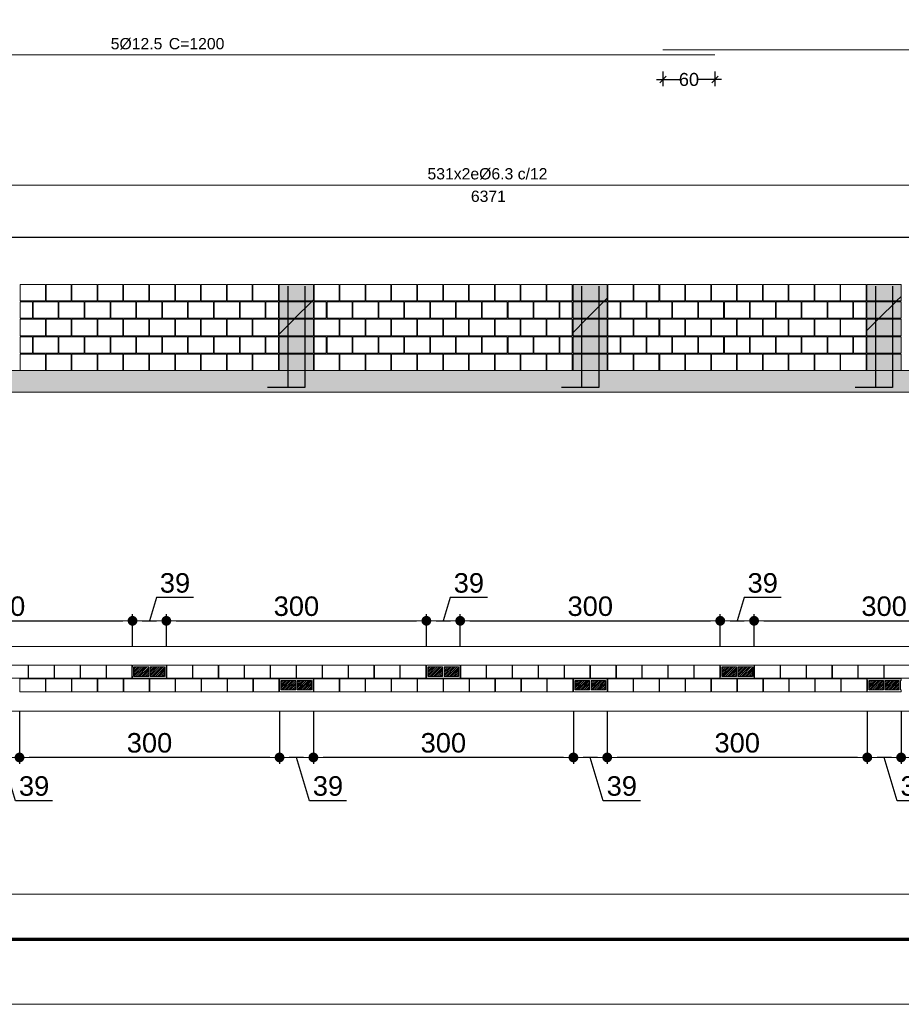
# Model space of a CAD drawing. Header units: millimetres. Extents: x 83 to 471, y -739 to 93.
# Tile 30 of 185: x 138 to 151, y -641 to -626. Entities that reach past the tile are written whole.
import ezdxf
from ezdxf.enums import TextEntityAlignment as Align

# ---------------------------------------------------------------- set-up
doc = ezdxf.new("R2010")
doc.units = ezdxf.units.MM
for name, color, linetype, lineweight in [('.', 7, 'Continuous', 5), ('__MAGNUS.Cota', 30, 'Continuous', 9), ('__MAGNUS.Margem', 7, 'Continuous', 70), ('__MAGNUS.Selo', 7, 'Continuous', 30), ('ALVEOLOS', 7, 'Continuous', 9), ('ARM_LONGITUDINAL_Ø12_5', 7, 'Continuous', 9), ('COTAS', 250, 'Continuous', 5), ('ELE_ARM_TRANS_TXT_EST', 7, 'Continuous', 9), ('ELE_COT_COT_ARM', 7, 'Continuous', 9), ('ELE_COT_COT_EST', 7, 'Continuous', 9), ('ELE_COT_TEXTOS_ESTRIBOS', 7, 'Continuous', 9), ('MEIA_PECA', 7, 'Continuous', 0), ('PECA_COMPLETA', 7, 'Continuous', 0), ('PECA_DE_PREENCHIMENTO', 7, 'Continuous', 0), ('POR_ARM_LONG_ARM_TEXTOS', 7, 'Continuous', 9), ('POR_ARM_LONG_TXT_COMP', 7, 'Continuous', 9), ('PREEN_ALVEOLOS', 7, 'Continuous', 9), ('ROTULOS_VERTICAIS', 7, 'Continuous', 9), ('VIG_FACES', 186, 'Continuous', 9)]:
    doc.layers.add(name, color=color, linetype=linetype, lineweight=lineweight)
doc.styles.add('Arial', font='arial.ttf')
doc.styles.add('Arial Narrow', font='ARIALN.TTF')
doc.dimstyles.new('Copy of UM_75.000000', dxfattribs={"dimtxt": 0.3, "dimasz": 0.15, "dimexe": 0.1, "dimexo": 0.3, "dimgap": 0.07, "dimtad": 1, "dimdec": 0, "dimlfac": 75, "dimzin": 0, "dimdsep": 46, "dimtxsty": 'Arial', "dimblk": 'DOT', "dimcen": 0.09, "dimdle": 0.1, "dimclrd": 30, "dimclre": 30, "dimclrt": 7, "dimadec": 1, "dimazin": 2, "dimtfac": 1, "dimtdec": 0, "dimtofl": 0, "dimtmove": 0, "dimatfit": 3, "dimldrblk": 'DOT', "dimfxl": 1, "dimtolj": 1, "dimarcsym": 0})
doc.dimstyles.new('cype_oblique', dxfattribs={"dimtxt": 0.2, "dimasz": 0.1, "dimexe": 0.1, "dimexo": 0.1, "dimgap": 0, "dimtad": 0, "dimdec": 0, "dimlfac": 30, "dimzin": 0, "dimdsep": 46, "dimtxsty": 'Arial', "dimblk1": 'OBLIQUE', "dimblk2": 'OBLIQUE', "dimsah": 1, "dimcen": 0.09, "dimdle": 0.1, "dimadec": 0, "dimazin": 0, "dimtfac": 1, "dimtdec": 0, "dimtofl": 0, "dimtmove": 2, "dimatfit": 3, "dimfxl": 1, "dimtolj": 1, "dimtzin": 0, "dimarcsym": 0})

# ---------------------------------------------------------------- blocks, each defined once
blk = doc.blocks.new('*U1866')
at = {"layer": '__MAGNUS.Margem', "linetype": 'Continuous'}
blk.add_line((-980.92, -2.28), (173.08, -2.28), dxfattribs=at)
at = {"layer": '__MAGNUS.Margem', "lineweight": 9}
blk.add_line((-1005.92, -12.28), (183.08, -12.28), dxfattribs=at)
at = {"layer": '__MAGNUS.Selo', "style": 'Arial Narrow', "width": 1}
for tag, height, p in [('PROPRIETÁRIO', 3.4, (17.21, 48.91)), ('EDIFICAÇÃORESIDENCIAL', 3.4, (17.21, 40.61)), ('ESTRUTURAL', 3.4, (17.8, 20.69)), ('ANTEPROJETO', 2.43, (111.69, 13.5)), ('ARQ01/01', 5.5, (139.44, 9.5)), ('INDICADA', 2.43, (111.53, 8))]:
    blk.add_attdef(tag, text='', height=height, dxfattribs=at).set_placement(p, align=Align.MIDDLE_LEFT)
at = {"layer": '__MAGNUS.Selo', "lineweight": 30, "flags": 104}
for tag, p in [('ENDEREÇODAOBRA', (17.21, 33.54)), ('ENDEREÇODAOBRA', (17.21, 27.87)), ('TÍTULO', (17.21, 10.8))]:
    blk.add_attdef(tag, text='', height=3.4, dxfattribs=at).set_placement(p, align=Align.MIDDLE_LEFT)
blk = doc.blocks.new('_OBLIQUE')
at = {"color": 0, "linetype": 'ByBlock', "lineweight": -2}
blk.add_line((-0.5, -0.5), (0.5, 0.5), dxfattribs=at)
blk = doc.blocks.new('*D5225')
at = {"layer": 'Defpoints', "color": 0}
for p in [(45.15, -2.125), (45.95, -2.125), (45.95, -2.351)]:
    blk.add_point(p, dxfattribs=at)
at = {"layer": 'ELE_COT_COT_ARM', "color": 0, "lineweight": -2}
for p, q in [((45.15, -2.225), (45.15, -2.451)), ((45.95, -2.225), (45.95, -2.451)), ((45.05, -2.351), (45.407, -2.351)), ((46.05, -2.351), (45.693, -2.351))]:
    blk.add_line(p, q, dxfattribs=at)
at = {"layer": 'ELE_COT_COT_ARM', "color": 0, "linetype": 'ByBlock', "lineweight": -2, "xscale": 0.1, "yscale": 0.1, "zscale": 0.1, "rotation": 180}
blk.add_blockref('_OBLIQUE', (45.15, -2.351), dxfattribs=at)
at = {"layer": 'ELE_COT_COT_ARM', "color": 0, "linetype": 'ByBlock', "lineweight": -2, "xscale": 0.1, "yscale": 0.1, "zscale": 0.1}
blk.add_blockref('_OBLIQUE', (45.95, -2.351), dxfattribs=at)
at = {"layer": 'ELE_COT_COT_ARM', "color": 0, "insert": (45.55, -2.351), "char_height": 0.2, "attachment_point": 5, "style": 'Arial'}
blk.add_mtext('\\A1;60', dxfattribs=at)
blk = doc.blocks.new('blocoss50')
at = {"layer": 'MEIA_PECA'}
for points in [[(-0.467, -0.268), (-0.467, -0.521), (-0.274, -0.521), (-0.274, -0.268), (-0.467, -0.268)], [(-0.467, -0.804), (-0.467, -1.057), (-0.274, -1.057), (-0.274, -0.804), (-0.467, -0.804)]]:
    blk.add_lwpolyline(points, close=True, dxfattribs=at)
at = {"layer": 'PECA_COMPLETA'}
for points in [[(-4.243, 0), (-4.243, -0.253), (-3.857, -0.253), (-3.857, 0), (-4.243, 0)], [(-3.846, 0), (-3.846, -0.253), (-3.459, -0.253), (-3.459, 0), (-3.846, 0)], [(-3.448, 0), (-3.448, -0.253), (-3.062, -0.253), (-3.062, 0), (-3.448, 0)], [(-3.051, 0), (-3.051, -0.253), (-2.664, -0.253), (-2.664, 0), (-3.051, 0)], [(-2.653, 0), (-2.653, -0.253), (-2.266, -0.253), (-2.266, 0), (-2.653, 0)], [(-2.256, 0), (-2.256, -0.253), (-1.869, -0.253), (-1.869, 0), (-2.256, 0)], [(-1.858, 0), (-1.858, -0.253), (-1.471, -0.253), (-1.471, 0), (-1.858, 0)], [(-1.461, 0), (-1.461, -0.253), (-1.074, -0.253), (-1.074, 0), (-1.461, 0)], [(-1.063, 0), (-1.063, -0.253), (-0.676, -0.253), (-0.676, 0), (-1.063, 0)], [(-0.666, 0), (-0.666, -0.253), (-0.274, -0.253), (-0.274, 0), (-0.666, 0)], [(-4.243, -0.268), (-4.243, -0.521), (-4.055, -0.521), (-4.055, -0.268)], [(-4.044, -0.268), (-4.044, -0.521), (-3.658, -0.521), (-3.658, -0.268), (-4.044, -0.268)], [(-3.647, -0.268), (-3.647, -0.521), (-3.26, -0.521), (-3.26, -0.268), (-3.647, -0.268)], [(-3.249, -0.268), (-3.249, -0.521), (-2.863, -0.521), (-2.863, -0.268), (-3.249, -0.268)], [(-2.852, -0.268), (-2.852, -0.521), (-2.465, -0.521), (-2.465, -0.268), (-2.852, -0.268)], [(-2.454, -0.268), (-2.454, -0.521), (-2.068, -0.521), (-2.068, -0.268), (-2.454, -0.268)], [(-2.057, -0.268), (-2.057, -0.521), (-1.67, -0.521), (-1.67, -0.268), (-2.057, -0.268)], [(-1.659, -0.268), (-1.659, -0.521), (-1.273, -0.521), (-1.273, -0.268), (-1.659, -0.268)], [(-1.262, -0.268), (-1.262, -0.521), (-0.875, -0.521), (-0.875, -0.268), (-1.262, -0.268)], [(-0.864, -0.268), (-0.864, -0.521), (-0.478, -0.521), (-0.478, -0.268), (-0.864, -0.268)], [(-4.243, -0.536), (-4.243, -0.789), (-3.857, -0.789), (-3.857, -0.536), (-4.243, -0.536)], [(-3.846, -0.536), (-3.846, -0.789), (-3.459, -0.789), (-3.459, -0.536), (-3.846, -0.536)], [(-3.448, -0.536), (-3.448, -0.789), (-3.062, -0.789), (-3.062, -0.536), (-3.448, -0.536)], [(-3.051, -0.536), (-3.051, -0.789), (-2.664, -0.789), (-2.664, -0.536), (-3.051, -0.536)], [(-2.653, -0.536), (-2.653, -0.789), (-2.266, -0.789), (-2.266, -0.536), (-2.653, -0.536)], [(-2.256, -0.536), (-2.256, -0.789), (-1.869, -0.789), (-1.869, -0.536), (-2.256, -0.536)], [(-1.858, -0.536), (-1.858, -0.789), (-1.471, -0.789), (-1.471, -0.536), (-1.858, -0.536)], [(-1.461, -0.536), (-1.461, -0.789), (-1.074, -0.789), (-1.074, -0.536), (-1.461, -0.536)], [(-1.063, -0.536), (-1.063, -0.789), (-0.676, -0.789), (-0.676, -0.536), (-1.063, -0.536)], [(-0.666, -0.536), (-0.666, -0.789), (-0.274, -0.789), (-0.274, -0.536), (-0.666, -0.536)], [(-4.243, -0.804), (-4.243, -1.057), (-4.055, -1.057), (-4.055, -0.804)], [(-4.044, -0.804), (-4.044, -1.057), (-3.658, -1.057), (-3.658, -0.804), (-4.044, -0.804)], [(-3.647, -0.804), (-3.647, -1.057), (-3.26, -1.057), (-3.26, -0.804), (-3.647, -0.804)], [(-3.249, -0.804), (-3.249, -1.057), (-2.863, -1.057), (-2.863, -0.804), (-3.249, -0.804)], [(-2.852, -0.804), (-2.852, -1.057), (-2.465, -1.057), (-2.465, -0.804), (-2.852, -0.804)], [(-2.454, -0.804), (-2.454, -1.057), (-2.068, -1.057), (-2.068, -0.804), (-2.454, -0.804)], [(-2.057, -0.804), (-2.057, -1.057), (-1.67, -1.057), (-1.67, -0.804), (-2.057, -0.804)], [(-1.659, -0.804), (-1.659, -1.057), (-1.273, -1.057), (-1.273, -0.804), (-1.659, -0.804)], [(-1.262, -0.804), (-1.262, -1.057), (-0.875, -1.057), (-0.875, -0.804), (-1.262, -0.804)], [(-0.864, -0.804), (-0.864, -1.057), (-0.478, -1.057), (-0.478, -0.804), (-0.864, -0.804)], [(-4.243, -1.072), (-4.243, -1.325), (-3.857, -1.325), (-3.857, -1.072), (-4.243, -1.072)], [(-3.846, -1.072), (-3.846, -1.325), (-3.459, -1.325), (-3.459, -1.072), (-3.846, -1.072)], [(-3.448, -1.072), (-3.448, -1.325), (-3.062, -1.325), (-3.062, -1.072), (-3.448, -1.072)], [(-3.051, -1.072), (-3.051, -1.325), (-2.664, -1.325), (-2.664, -1.072), (-3.051, -1.072)], [(-2.653, -1.072), (-2.653, -1.325), (-2.266, -1.325), (-2.266, -1.072), (-2.653, -1.072)], [(-2.256, -1.072), (-2.256, -1.325), (-1.869, -1.325), (-1.869, -1.072), (-2.256, -1.072)], [(-1.858, -1.072), (-1.858, -1.325), (-1.471, -1.325), (-1.471, -1.072), (-1.858, -1.072)], [(-1.461, -1.072), (-1.461, -1.325), (-1.074, -1.325), (-1.074, -1.072), (-1.461, -1.072)], [(-1.063, -1.072), (-1.063, -1.325), (-0.676, -1.325), (-0.676, -1.072), (-1.063, -1.072)], [(-0.666, -1.072), (-0.666, -1.325), (-0.274, -1.325), (-0.274, -1.072), (-0.666, -1.072)]]:
    blk.add_lwpolyline(points, close=True, dxfattribs=at)
blk = doc.blocks.new('prumada')
at = {"layer": '.'}
h = blk.add_hatch(dxfattribs=at)
h.set_pattern_fill('ANSI31', color=256)
h.paths.add_polyline_path([(-0.525, 0.789), (-0.525, 0.536), (0, 0.536), (0, 0.789), (-0.525, 0.789), (-0.525, 0.789)])
h.paths.add_polyline_path([(-0.525, 1.057), (-0.525, 0.804), (0, 0.804), (0, 1.057), (-0.525, 1.057), (-0.525, 1.057)])
h.paths.add_polyline_path([(-0.525, 0.521), (-0.525, 0.268), (0, 0.268), (0, 0.521), (-0.525, 0.521), (-0.525, 0.521)])
h.paths.add_polyline_path([(-0.525, 0.253), (-0.525, 0), (0, 0), (0, 0.253), (-0.525, 0.253), (-0.525, 0.253)])
h.paths.add_polyline_path([(-0.525, 1.325), (-0.525, 1.072), (0, 1.072), (0, 1.325), (-0.525, 1.325), (-0.525, 1.325)])
h = blk.add_hatch(color=254, dxfattribs=at)
h.dxf.hatch_style = 1
h.paths.add_polyline_path([(-0.525, 0.789), (-0.525, 0.536), (0, 0.536), (0, 0.789), (-0.525, 0.789), (-0.525, 0.789)])
h.paths.add_polyline_path([(-0.525, 1.057), (-0.525, 0.804), (0, 0.804), (0, 1.057), (-0.525, 1.057), (-0.525, 1.057)])
h.paths.add_polyline_path([(-0.525, 0.521), (-0.525, 0.268), (0, 0.268), (0, 0.521), (-0.525, 0.521), (-0.525, 0.521)])
h.paths.add_polyline_path([(-0.525, 0.253), (-0.525, 0), (0, 0), (0, 0.253), (-0.525, 0.253), (-0.525, 0.253)])
h.paths.add_polyline_path([(-0.525, 1.325), (-0.525, 1.072), (0, 1.072), (0, 1.325), (-0.525, 1.325), (-0.525, 1.325)])
for points in [[(-0.394, 1.3), (-0.394, -0.26), (-0.705, -0.26)], [(-0.131, 1.3), (-0.131, -0.26), (-0.442, -0.26)]]:
    blk.add_lwpolyline(points)
at = {"layer": 'PECA_COMPLETA'}
for points in [[(-0.525, 1.325), (-0.525, 1.072), (0, 1.072), (0, 1.325), (-0.525, 1.325)], [(-0.525, 1.057), (-0.525, 0.804), (0, 0.804), (0, 1.057), (-0.525, 1.057)], [(-0.525, 0.789), (-0.525, 0.536), (0, 0.536), (0, 0.789), (-0.525, 0.789)], [(-0.525, 0.521), (-0.525, 0.268), (0, 0.268), (0, 0.521), (-0.525, 0.521)], [(-0.525, 0.253), (-0.525, 0), (0, 0), (0, 0.253), (-0.525, 0.253)]]:
    blk.add_lwpolyline(points, close=True, dxfattribs=at)
blk = doc.blocks.new('bloco 8 furos')
at = {"layer": 'PECA_COMPLETA'}
blk.add_lwpolyline([(0, 0.1), (0.392, 0.1), (0.392, -0.1), (0, -0.1)], close=True, dxfattribs=at)
blk = doc.blocks.new('*U4598')
blk.add_blockref('bloco 8 furos', (-0.196, 0))
blk = doc.blocks.new('*U4597')
at = {"color": 0, "linetype": 'ByBlock', "lineweight": -2, "transparency": 16777216}
for p in [(-3.589, 0), (-3.19, 0), (-2.792, 0), (-2.393, 0), (-1.994, 0), (-1.595, 0), (-1.196, 0), (-0.798, 0), (-0.399, 0), (0, 0)]:
    blk.add_blockref('*U4598', p, dxfattribs=at)
blk = doc.blocks.new('ghghghhfghfgh')
at = {"layer": 'ROTULOS_VERTICAIS'}
h = blk.add_hatch(color=256, dxfattribs=at)
edge = h.paths.add_edge_path(flags=0)
edge.add_arc((-0.438, -0.1), 0.0133, 0, 360)
h = blk.add_hatch(color=256, dxfattribs=at)
edge = h.paths.add_edge_path(flags=0)
edge.add_arc((-0.326, -0.1), 0.0133, 0, 360)
h = blk.add_hatch(color=256, dxfattribs=at)
edge = h.paths.add_edge_path(flags=0)
edge.add_arc((-0.194, -0.1), 0.0133, 0, 360)
h = blk.add_hatch(color=256, dxfattribs=at)
edge = h.paths.add_edge_path(flags=0)
edge.add_arc((-0.082, -0.1), 0.0133, 0, 360)
at = {"layer": 'ALVEOLOS'}
for p, q in [((-0.52, 0), (0, 0)), ((0, -0.2), (-0.52, -0.2))]:
    blk.add_line(p, q, dxfattribs=at)
for points in [[(-0.52, 0), (-0.52, -0.027), (-0.513, -0.027), (-0.513, -0.173)], [(0, 0), (0, -0.027), (-0.007, -0.027), (-0.007, -0.173)], [(-0.52, -0.2), (-0.52, -0.173), (-0.513, -0.173)], [(0, -0.2), (0, -0.173), (-0.007, -0.173)]]:
    blk.add_lwpolyline(points, dxfattribs=at)
for points in [[(-0.493, -0.173), (-0.271, -0.173), (-0.271, -0.027), (-0.493, -0.027)], [(-0.249, -0.173), (-0.027, -0.173), (-0.027, -0.027), (-0.249, -0.027)]]:
    blk.add_lwpolyline(points, close=True, dxfattribs=at)
at = {"layer": 'PREEN_ALVEOLOS'}
for p, q in [((-0.493, -0.142), (-0.378, -0.027)), ((-0.493, -0.086), (-0.434, -0.027)), ((-0.493, -0.029), (-0.491, -0.027)), ((-0.493, -0.057), (-0.463, -0.027)), ((-0.493, -0.114), (-0.406, -0.027)), ((-0.493, -0.171), (-0.349, -0.027)), ((-0.468, -0.173), (-0.321, -0.027)), ((-0.44, -0.173), (-0.293, -0.027)), ((-0.411, -0.173), (-0.271, -0.033)), ((-0.383, -0.173), (-0.271, -0.061)), ((-0.355, -0.173), (-0.271, -0.089)), ((-0.326, -0.173), (-0.271, -0.118)), ((-0.298, -0.173), (-0.271, -0.146)), ((-0.249, -0.142), (-0.134, -0.027)), ((-0.249, -0.086), (-0.19, -0.027)), ((-0.249, -0.029), (-0.247, -0.027)), ((-0.249, -0.057), (-0.219, -0.027)), ((-0.249, -0.114), (-0.162, -0.027)), ((-0.249, -0.171), (-0.105, -0.027)), ((-0.224, -0.173), (-0.077, -0.027)), ((-0.196, -0.173), (-0.049, -0.027)), ((-0.167, -0.173), (-0.027, -0.033)), ((-0.139, -0.173), (-0.027, -0.061)), ((-0.111, -0.173), (-0.027, -0.089)), ((-0.082, -0.173), (-0.027, -0.118)), ((-0.054, -0.173), (-0.027, -0.146))]:
    blk.add_line(p, q, dxfattribs=at)
at = {"layer": 'ROTULOS_VERTICAIS'}
for centre in [(-0.438, -0.1), (-0.326, -0.1), (-0.194, -0.1), (-0.082, -0.1)]:
    blk.add_circle(centre, 0.0133, dxfattribs=at)
blk = doc.blocks.new('*U4600')
blk.add_blockref('bloco 8 furos', (-0.196, 0))
blk = doc.blocks.new('*U4599')
at = {"color": 0, "linetype": 'ByBlock', "lineweight": -2, "transparency": 16777216}
for p in [(-3.589, 0), (-3.19, 0), (-2.792, 0), (-2.393, 0), (-1.994, 0), (-1.595, 0), (-1.196, 0), (-0.798, 0), (-0.399, 0), (0, 0)]:
    blk.add_blockref('*U4600', p, dxfattribs=at)
blk = doc.blocks.new('*U4602')
blk.add_blockref('bloco 8 furos', (-0.196, 0))
blk = doc.blocks.new('*U4601')
at = {"color": 0, "linetype": 'ByBlock', "lineweight": -2, "transparency": 16777216}
for p in [(-3.589, 0), (-3.19, 0), (-2.792, 0), (-2.393, 0), (-1.994, 0), (-1.595, 0), (-1.196, 0), (-0.798, 0), (-0.399, 0), (0, 0)]:
    blk.add_blockref('*U4602', p, dxfattribs=at)
blk = doc.blocks.new('*U4604')
blk.add_blockref('bloco 8 furos', (-0.196, 0))
blk = doc.blocks.new('*U4603')
at = {"color": 0, "linetype": 'ByBlock', "lineweight": -2, "transparency": 16777216}
for p in [(-3.589, 0), (-3.19, 0), (-2.792, 0), (-2.393, 0), (-1.994, 0), (-1.595, 0), (-1.196, 0), (-0.798, 0), (-0.399, 0), (0, 0)]:
    blk.add_blockref('*U4604', p, dxfattribs=at)
blk = doc.blocks.new('_DOT')
at = {"layer": '__MAGNUS.Cota', "linetype": 'ByBlock'}
blk.add_line((-0.5, 0), (-1, 0), dxfattribs=at)
at = {"layer": '__MAGNUS.Cota', "linetype": 'ByBlock', "const_width": 0.5}
blk.add_lwpolyline([(-0.25, 0, 1), (0.25, 0, 1)], format="xyb", close=True, dxfattribs=at)
blk = doc.blocks.new('*D4658')
at = {"layer": 'COTAS', "color": 30, "lineweight": -2}
for p, q in [((151.204, -636.458), (151.204, -637.268)), ((155.201, -636.458), (155.201, -637.268)), ((155.051, -637.168), (151.354, -637.168))]:
    blk.add_line(p, q, dxfattribs=at)
at = {"layer": 'Defpoints', "color": 0}
for p in [(151.204, -636.158), (155.201, -636.158), (151.204, -637.168)]:
    blk.add_point(p, dxfattribs=at)
at = {"layer": 'COTAS', "color": 30, "linetype": 'ByBlock', "lineweight": -2, "xscale": 0.15, "yscale": 0.15, "zscale": 0.15, "rotation": 180}
blk.add_blockref('_DOT', (151.204, -637.168), dxfattribs=at)
at = {"layer": 'COTAS', "color": 30, "linetype": 'ByBlock', "lineweight": -2, "xscale": 0.15, "yscale": 0.15, "zscale": 0.15}
blk.add_blockref('_DOT', (155.201, -637.168), dxfattribs=at)
at = {"layer": 'COTAS', "color": 7, "insert": (153.202, -636.945), "char_height": 0.3, "attachment_point": 5, "style": 'Arial'}
blk.add_mtext('\\A1;300', dxfattribs=at)
blk = doc.blocks.new('*D4659')
at = {"layer": 'COTAS', "color": 30, "lineweight": -2}
for p, q in [((150.684, -636.458), (150.684, -637.268)), ((151.204, -636.458), (151.204, -637.268)), ((151.054, -637.168), (150.834, -637.168)), ((151.143, -637.833), (150.944, -637.168)), ((151.713, -637.833), (151.143, -637.833))]:
    blk.add_line(p, q, dxfattribs=at)
at = {"layer": 'Defpoints', "color": 0}
for p in [(150.684, -636.158), (151.204, -636.158), (150.684, -637.168)]:
    blk.add_point(p, dxfattribs=at)
at = {"layer": 'COTAS', "color": 30, "linetype": 'ByBlock', "lineweight": -2, "xscale": 0.15, "yscale": 0.15, "zscale": 0.15, "rotation": 180}
blk.add_blockref('_DOT', (150.684, -637.168), dxfattribs=at)
at = {"layer": 'COTAS', "color": 30, "linetype": 'ByBlock', "lineweight": -2, "xscale": 0.15, "yscale": 0.15, "zscale": 0.15}
blk.add_blockref('_DOT', (151.204, -637.168), dxfattribs=at)
at = {"layer": 'COTAS', "color": 7, "insert": (151.428, -637.609), "char_height": 0.3, "attachment_point": 5, "style": 'Arial'}
blk.add_mtext('\\A1;39', dxfattribs=at)
blk = doc.blocks.new('*D4660')
at = {"layer": 'COTAS', "color": 30, "lineweight": -2}
for p, q in [((146.687, -636.458), (146.687, -637.268)), ((150.684, -636.458), (150.684, -637.268)), ((150.534, -637.168), (146.837, -637.168))]:
    blk.add_line(p, q, dxfattribs=at)
at = {"layer": 'Defpoints', "color": 0}
for p in [(146.687, -636.158), (150.684, -636.158), (146.687, -637.168)]:
    blk.add_point(p, dxfattribs=at)
at = {"layer": 'COTAS', "color": 30, "linetype": 'ByBlock', "lineweight": -2, "xscale": 0.15, "yscale": 0.15, "zscale": 0.15, "rotation": 180}
blk.add_blockref('_DOT', (146.687, -637.168), dxfattribs=at)
at = {"layer": 'COTAS', "color": 30, "linetype": 'ByBlock', "lineweight": -2, "xscale": 0.15, "yscale": 0.15, "zscale": 0.15}
blk.add_blockref('_DOT', (150.684, -637.168), dxfattribs=at)
at = {"layer": 'COTAS', "color": 7, "insert": (148.685, -636.945), "char_height": 0.3, "attachment_point": 5, "style": 'Arial'}
blk.add_mtext('\\A1;300', dxfattribs=at)
blk = doc.blocks.new('*D4661')
at = {"layer": 'COTAS', "color": 30, "lineweight": -2}
for p, q in [((146.167, -636.458), (146.167, -637.268)), ((146.687, -636.458), (146.687, -637.268)), ((146.537, -637.168), (146.317, -637.168)), ((146.626, -637.833), (146.427, -637.168)), ((147.196, -637.833), (146.626, -637.833))]:
    blk.add_line(p, q, dxfattribs=at)
at = {"layer": 'Defpoints', "color": 0}
for p in [(146.167, -636.158), (146.687, -636.158), (146.167, -637.168)]:
    blk.add_point(p, dxfattribs=at)
at = {"layer": 'COTAS', "color": 30, "linetype": 'ByBlock', "lineweight": -2, "xscale": 0.15, "yscale": 0.15, "zscale": 0.15, "rotation": 180}
blk.add_blockref('_DOT', (146.167, -637.168), dxfattribs=at)
at = {"layer": 'COTAS', "color": 30, "linetype": 'ByBlock', "lineweight": -2, "xscale": 0.15, "yscale": 0.15, "zscale": 0.15}
blk.add_blockref('_DOT', (146.687, -637.168), dxfattribs=at)
at = {"layer": 'COTAS', "color": 7, "insert": (146.911, -637.609), "char_height": 0.3, "attachment_point": 5, "style": 'Arial'}
blk.add_mtext('\\A1;39', dxfattribs=at)
blk = doc.blocks.new('*D4662')
at = {"layer": 'COTAS', "color": 30, "lineweight": -2}
for p, q in [((142.17, -636.458), (142.17, -637.268)), ((146.167, -636.458), (146.167, -637.268)), ((146.017, -637.168), (142.32, -637.168))]:
    blk.add_line(p, q, dxfattribs=at)
at = {"layer": 'Defpoints', "color": 0}
for p in [(142.17, -636.158), (146.167, -636.158), (142.17, -637.168)]:
    blk.add_point(p, dxfattribs=at)
at = {"layer": 'COTAS', "color": 30, "linetype": 'ByBlock', "lineweight": -2, "xscale": 0.15, "yscale": 0.15, "zscale": 0.15, "rotation": 180}
blk.add_blockref('_DOT', (142.17, -637.168), dxfattribs=at)
at = {"layer": 'COTAS', "color": 30, "linetype": 'ByBlock', "lineweight": -2, "xscale": 0.15, "yscale": 0.15, "zscale": 0.15}
blk.add_blockref('_DOT', (146.167, -637.168), dxfattribs=at)
at = {"layer": 'COTAS', "color": 7, "insert": (144.168, -636.945), "char_height": 0.3, "attachment_point": 5, "style": 'Arial'}
blk.add_mtext('\\A1;300', dxfattribs=at)
blk = doc.blocks.new('*D4663')
at = {"layer": 'COTAS', "color": 30, "lineweight": -2}
for p, q in [((141.65, -636.458), (141.65, -637.268)), ((142.17, -636.458), (142.17, -637.268)), ((142.02, -637.168), (141.8, -637.168)), ((142.109, -637.833), (141.91, -637.168)), ((142.679, -637.833), (142.109, -637.833))]:
    blk.add_line(p, q, dxfattribs=at)
at = {"layer": 'Defpoints', "color": 0}
for p in [(141.65, -636.158), (142.17, -636.158), (141.65, -637.168)]:
    blk.add_point(p, dxfattribs=at)
at = {"layer": 'COTAS', "color": 30, "linetype": 'ByBlock', "lineweight": -2, "xscale": 0.15, "yscale": 0.15, "zscale": 0.15, "rotation": 180}
blk.add_blockref('_DOT', (141.65, -637.168), dxfattribs=at)
at = {"layer": 'COTAS', "color": 30, "linetype": 'ByBlock', "lineweight": -2, "xscale": 0.15, "yscale": 0.15, "zscale": 0.15}
blk.add_blockref('_DOT', (142.17, -637.168), dxfattribs=at)
at = {"layer": 'COTAS', "color": 7, "insert": (142.394, -637.609), "char_height": 0.3, "attachment_point": 5, "style": 'Arial'}
blk.add_mtext('\\A1;39', dxfattribs=at)
blk = doc.blocks.new('*D4664')
at = {"layer": 'COTAS', "color": 30, "lineweight": -2}
for p, q in [((137.653, -636.458), (137.653, -637.268)), ((141.65, -636.458), (141.65, -637.268)), ((141.5, -637.168), (137.803, -637.168))]:
    blk.add_line(p, q, dxfattribs=at)
at = {"layer": 'Defpoints', "color": 0}
for p in [(137.653, -636.158), (141.65, -636.158), (137.653, -637.168)]:
    blk.add_point(p, dxfattribs=at)
at = {"layer": 'COTAS', "color": 30, "linetype": 'ByBlock', "lineweight": -2, "xscale": 0.15, "yscale": 0.15, "zscale": 0.15, "rotation": 180}
blk.add_blockref('_DOT', (137.653, -637.168), dxfattribs=at)
at = {"layer": 'COTAS', "color": 30, "linetype": 'ByBlock', "lineweight": -2, "xscale": 0.15, "yscale": 0.15, "zscale": 0.15}
blk.add_blockref('_DOT', (141.65, -637.168), dxfattribs=at)
at = {"layer": 'COTAS', "color": 7, "insert": (139.651, -636.945), "char_height": 0.3, "attachment_point": 5, "style": 'Arial'}
blk.add_mtext('\\A1;300', dxfattribs=at)
blk = doc.blocks.new('*D4665')
at = {"layer": 'COTAS', "color": 30, "lineweight": -2}
for p, q in [((137.133, -636.458), (137.133, -637.268)), ((137.653, -636.458), (137.653, -637.268)), ((137.503, -637.168), (137.283, -637.168)), ((137.592, -637.833), (137.393, -637.168)), ((138.162, -637.833), (137.592, -637.833))]:
    blk.add_line(p, q, dxfattribs=at)
at = {"layer": 'Defpoints', "color": 0}
for p in [(137.133, -636.158), (137.653, -636.158), (137.133, -637.168)]:
    blk.add_point(p, dxfattribs=at)
at = {"layer": 'COTAS', "color": 30, "linetype": 'ByBlock', "lineweight": -2, "xscale": 0.15, "yscale": 0.15, "zscale": 0.15, "rotation": 180}
blk.add_blockref('_DOT', (137.133, -637.168), dxfattribs=at)
at = {"layer": 'COTAS', "color": 30, "linetype": 'ByBlock', "lineweight": -2, "xscale": 0.15, "yscale": 0.15, "zscale": 0.15}
blk.add_blockref('_DOT', (137.653, -637.168), dxfattribs=at)
at = {"layer": 'COTAS', "color": 7, "insert": (137.877, -637.609), "char_height": 0.3, "attachment_point": 5, "style": 'Arial'}
blk.add_mtext('\\A1;39', dxfattribs=at)
blk = doc.blocks.new('*D4679')
at = {"layer": 'COTAS', "color": 30, "lineweight": -2}
for p, q in [((135.393, -635.45), (135.393, -634.967)), ((139.39, -635.45), (139.39, -634.967)), ((135.543, -635.067), (139.24, -635.067))]:
    blk.add_line(p, q, dxfattribs=at)
at = {"layer": 'Defpoints', "color": 0}
for p in [(139.39, -635.067), (135.393, -635.75), (139.39, -635.75)]:
    blk.add_point(p, dxfattribs=at)
at = {"layer": 'COTAS', "color": 30, "linetype": 'ByBlock', "lineweight": -2, "xscale": 0.15, "yscale": 0.15, "zscale": 0.15, "rotation": 180}
blk.add_blockref('_DOT', (135.393, -635.067), dxfattribs=at)
at = {"layer": 'COTAS', "color": 30, "linetype": 'ByBlock', "lineweight": -2, "xscale": 0.15, "yscale": 0.15, "zscale": 0.15}
blk.add_blockref('_DOT', (139.39, -635.067), dxfattribs=at)
at = {"layer": 'COTAS', "color": 7, "insert": (137.392, -634.844), "char_height": 0.3, "attachment_point": 5, "style": 'Arial'}
blk.add_mtext('\\A1;300', dxfattribs=at)
blk = doc.blocks.new('*D4680')
at = {"layer": 'COTAS', "color": 30, "lineweight": -2}
for p, q in [((139.758, -634.709), (139.65, -635.067)), ((140.328, -634.709), (139.758, -634.709)), ((139.39, -635.45), (139.39, -634.967)), ((139.91, -635.463), (139.91, -634.967)), ((139.54, -635.067), (139.76, -635.067))]:
    blk.add_line(p, q, dxfattribs=at)
at = {"layer": 'Defpoints', "color": 0}
for p in [(139.91, -635.067), (139.39, -635.75), (139.91, -635.763)]:
    blk.add_point(p, dxfattribs=at)
at = {"layer": 'COTAS', "color": 30, "linetype": 'ByBlock', "lineweight": -2, "xscale": 0.15, "yscale": 0.15, "zscale": 0.15, "rotation": 180}
blk.add_blockref('_DOT', (139.39, -635.067), dxfattribs=at)
at = {"layer": 'COTAS', "color": 30, "linetype": 'ByBlock', "lineweight": -2, "xscale": 0.15, "yscale": 0.15, "zscale": 0.15}
blk.add_blockref('_DOT', (139.91, -635.067), dxfattribs=at)
at = {"layer": 'COTAS', "color": 7, "insert": (140.043, -634.486), "char_height": 0.3, "attachment_point": 5, "style": 'Arial'}
blk.add_mtext('\\A1;39', dxfattribs=at)
blk = doc.blocks.new('*D4681')
at = {"layer": 'COTAS', "color": 30, "lineweight": -2}
for p, q in [((139.91, -635.463), (139.91, -634.967)), ((143.907, -635.463), (143.907, -634.967)), ((140.06, -635.067), (143.757, -635.067))]:
    blk.add_line(p, q, dxfattribs=at)
at = {"layer": 'Defpoints', "color": 0}
for p in [(143.907, -635.067), (139.91, -635.763), (143.907, -635.763)]:
    blk.add_point(p, dxfattribs=at)
at = {"layer": 'COTAS', "color": 30, "linetype": 'ByBlock', "lineweight": -2, "xscale": 0.15, "yscale": 0.15, "zscale": 0.15, "rotation": 180}
blk.add_blockref('_DOT', (139.91, -635.067), dxfattribs=at)
at = {"layer": 'COTAS', "color": 30, "linetype": 'ByBlock', "lineweight": -2, "xscale": 0.15, "yscale": 0.15, "zscale": 0.15}
blk.add_blockref('_DOT', (143.907, -635.067), dxfattribs=at)
at = {"layer": 'COTAS', "color": 7, "insert": (141.909, -634.844), "char_height": 0.3, "attachment_point": 5, "style": 'Arial'}
blk.add_mtext('\\A1;300', dxfattribs=at)
blk = doc.blocks.new('*D4682')
at = {"layer": 'COTAS', "color": 30, "lineweight": -2}
for p, q in [((144.275, -634.709), (144.167, -635.067)), ((144.845, -634.709), (144.275, -634.709)), ((143.907, -635.463), (143.907, -634.967)), ((144.427, -635.463), (144.427, -634.967)), ((144.057, -635.067), (144.277, -635.067))]:
    blk.add_line(p, q, dxfattribs=at)
at = {"layer": 'Defpoints', "color": 0}
for p in [(144.427, -635.067), (143.907, -635.763), (144.427, -635.763)]:
    blk.add_point(p, dxfattribs=at)
at = {"layer": 'COTAS', "color": 30, "linetype": 'ByBlock', "lineweight": -2, "xscale": 0.15, "yscale": 0.15, "zscale": 0.15, "rotation": 180}
blk.add_blockref('_DOT', (143.907, -635.067), dxfattribs=at)
at = {"layer": 'COTAS', "color": 30, "linetype": 'ByBlock', "lineweight": -2, "xscale": 0.15, "yscale": 0.15, "zscale": 0.15}
blk.add_blockref('_DOT', (144.427, -635.067), dxfattribs=at)
at = {"layer": 'COTAS', "color": 7, "insert": (144.56, -634.486), "char_height": 0.3, "attachment_point": 5, "style": 'Arial'}
blk.add_mtext('\\A1;39', dxfattribs=at)
blk = doc.blocks.new('*D4683')
at = {"layer": 'COTAS', "color": 30, "lineweight": -2}
for p, q in [((144.427, -635.463), (144.427, -634.967)), ((148.424, -635.463), (148.424, -634.967)), ((144.577, -635.067), (148.274, -635.067))]:
    blk.add_line(p, q, dxfattribs=at)
at = {"layer": 'Defpoints', "color": 0}
for p in [(148.424, -635.067), (144.427, -635.763), (148.424, -635.763)]:
    blk.add_point(p, dxfattribs=at)
at = {"layer": 'COTAS', "color": 30, "linetype": 'ByBlock', "lineweight": -2, "xscale": 0.15, "yscale": 0.15, "zscale": 0.15, "rotation": 180}
blk.add_blockref('_DOT', (144.427, -635.067), dxfattribs=at)
at = {"layer": 'COTAS', "color": 30, "linetype": 'ByBlock', "lineweight": -2, "xscale": 0.15, "yscale": 0.15, "zscale": 0.15}
blk.add_blockref('_DOT', (148.424, -635.067), dxfattribs=at)
at = {"layer": 'COTAS', "color": 7, "insert": (146.426, -634.844), "char_height": 0.3, "attachment_point": 5, "style": 'Arial'}
blk.add_mtext('\\A1;300', dxfattribs=at)
blk = doc.blocks.new('*D4684')
at = {"layer": 'COTAS', "color": 30, "lineweight": -2}
for p, q in [((148.792, -634.709), (148.684, -635.067)), ((149.362, -634.709), (148.792, -634.709)), ((148.424, -635.463), (148.424, -634.967)), ((148.944, -635.463), (148.944, -634.967)), ((148.574, -635.067), (148.794, -635.067))]:
    blk.add_line(p, q, dxfattribs=at)
at = {"layer": 'Defpoints', "color": 0}
for p in [(148.944, -635.067), (148.424, -635.763), (148.944, -635.763)]:
    blk.add_point(p, dxfattribs=at)
at = {"layer": 'COTAS', "color": 30, "linetype": 'ByBlock', "lineweight": -2, "xscale": 0.15, "yscale": 0.15, "zscale": 0.15, "rotation": 180}
blk.add_blockref('_DOT', (148.424, -635.067), dxfattribs=at)
at = {"layer": 'COTAS', "color": 30, "linetype": 'ByBlock', "lineweight": -2, "xscale": 0.15, "yscale": 0.15, "zscale": 0.15}
blk.add_blockref('_DOT', (148.944, -635.067), dxfattribs=at)
at = {"layer": 'COTAS', "color": 7, "insert": (149.077, -634.486), "char_height": 0.3, "attachment_point": 5, "style": 'Arial'}
blk.add_mtext('\\A1;39', dxfattribs=at)
blk = doc.blocks.new('*D4685')
at = {"layer": 'COTAS', "color": 30, "lineweight": -2}
for p, q in [((148.944, -635.463), (148.944, -634.967)), ((152.941, -635.463), (152.941, -634.967)), ((149.094, -635.067), (152.791, -635.067))]:
    blk.add_line(p, q, dxfattribs=at)
at = {"layer": 'Defpoints', "color": 0}
for p in [(152.941, -635.067), (148.944, -635.763), (152.941, -635.763)]:
    blk.add_point(p, dxfattribs=at)
at = {"layer": 'COTAS', "color": 30, "linetype": 'ByBlock', "lineweight": -2, "xscale": 0.15, "yscale": 0.15, "zscale": 0.15, "rotation": 180}
blk.add_blockref('_DOT', (148.944, -635.067), dxfattribs=at)
at = {"layer": 'COTAS', "color": 30, "linetype": 'ByBlock', "lineweight": -2, "xscale": 0.15, "yscale": 0.15, "zscale": 0.15}
blk.add_blockref('_DOT', (152.941, -635.067), dxfattribs=at)
at = {"layer": 'COTAS', "color": 7, "insert": (150.943, -634.844), "char_height": 0.3, "attachment_point": 5, "style": 'Arial'}
blk.add_mtext('\\A1;300', dxfattribs=at)
blk = doc.blocks.new('*U4628')
blk.add_blockref('bloco 8 furos', (-0.196, 0))
blk = doc.blocks.new('*U4627')
at = {"color": 0, "linetype": 'ByBlock', "lineweight": -2, "transparency": 16777216}
for p in [(-3.589, 0), (-3.19, 0), (-2.792, 0), (-2.393, 0), (-1.994, 0), (-1.595, 0), (-1.196, 0), (-0.798, 0), (-0.399, 0), (0, 0)]:
    blk.add_blockref('*U4628', p, dxfattribs=at)
blk = doc.blocks.new('*U4630')
blk.add_blockref('bloco 8 furos', (-0.196, 0))
blk = doc.blocks.new('*U4629')
at = {"color": 0, "linetype": 'ByBlock', "lineweight": -2, "transparency": 16777216}
for p in [(-3.589, 0), (-3.19, 0), (-2.792, 0), (-2.393, 0), (-1.994, 0), (-1.595, 0), (-1.196, 0), (-0.798, 0), (-0.399, 0), (0, 0)]:
    blk.add_blockref('*U4630', p, dxfattribs=at)
blk = doc.blocks.new('*U4632')
blk.add_blockref('bloco 8 furos', (-0.196, 0))
blk = doc.blocks.new('*U4631')
at = {"color": 0, "linetype": 'ByBlock', "lineweight": -2, "transparency": 16777216}
for p in [(-3.589, 0), (-3.19, 0), (-2.792, 0), (-2.393, 0), (-1.994, 0), (-1.595, 0), (-1.196, 0), (-0.798, 0), (-0.399, 0), (0, 0)]:
    blk.add_blockref('*U4632', p, dxfattribs=at)
blk = doc.blocks.new('G$C42583CF2')
at = {"layer": 'ARM_LONGITUDINAL_Ø12_5'}
for points in [[(45.15, -1.896), (61.15, -1.896)], [(29.95, -1.972), (45.95, -1.972)]]:
    blk.add_lwpolyline(points, dxfattribs=at)
at = {"layer": 'ELE_COT_COT_EST'}
blk.add_lwpolyline([(0, -3.973), (84.947, -3.973), (84.947, -3.846)], dxfattribs=at)
at = {"layer": 'ELE_ARM_TRANS_TXT_EST', "style": 'Arial'}
blk.add_text('531x2e%%c6.3 c/12', height=0.17333, dxfattribs=at).set_placement((41.531, -3.887))
at = {"layer": 'ELE_COT_TEXTOS_ESTRIBOS', "style": 'Arial'}
blk.add_text('6371', height=0.1733, dxfattribs=at).set_placement((42.198, -4.233))
at = {"layer": 'POR_ARM_LONG_ARM_TEXTOS', "style": 'Arial'}
blk.add_text('5%%c12.5', height=0.1733, dxfattribs=at).set_placement((36.662, -1.886))
at = {"layer": 'POR_ARM_LONG_TXT_COMP', "style": 'Arial'}
blk.add_text(' C=1200', height=0.1733, dxfattribs=at).set_placement((37.487, -1.886))
at = {"layer": 'ELE_COT_COT_ARM'}
dim = blk.add_aligned_dim(p1=(45.15, -2.125), p2=(45.95, -2.125), distance=-0.226, text='60', dimstyle='cype_oblique', dxfattribs=at)
dim.commit()
dim.dimension.update_dxf_attribs({"geometry": '*D5225', "text_midpoint": (45.55, -2.351)})

msp = doc.modelspace()

# ---------------------------------------------------------------- hatches: boundary and pattern name
at = {"layer": '.', "lineweight": 0}
h = msp.add_hatch(dxfattribs=at)
h.set_pattern_fill('AR-CONC', color=256, scale=0.0015)
h.set_pattern_definition([(50, (10.07631, -374.60226), (0.273277, -0.02390863), [0.028575, -0.314325]), (355, (10.0763, -374.60226), (-0.05286513, 0.28658527), [0.02286, -0.25146088]), (100.45144, (10.09908, -374.60425), (0.22041187, 0.26267663), [0.02428501, -0.26713537]), (46.1842, (10.0763, -374.52606), (0.40661856, -0.0630635), [0.0428625, -0.4714875]), (96.63556, (10.1102, -374.5313), (0.3561062, 0.3711392), [0.03642753, -0.4007034]), (351.18415, (10.0763, -374.52606), (0.3561062, 0.3711392), [0.03428995, -0.3771896]), (21, (10.11441, -374.5451), (0.22742159, -0.1533978), [0.028575, -0.314325]), (326, (10.1144, -374.5451), (0.09270304, 0.27628195), [0.02286, -0.25146]), (71.451445, (10.13336, -374.5579), (0.32012463, 0.12288415), [0.02428501, -0.2671349]), (37.5, (10.07631, -374.60226), (0.004632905, 0.126832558), [0, -0.248412, 0, -0.25527, 0, -0.2524125]), (7.5, (10.07631, -374.60226), (0.100229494, 0.15027086), [0, -0.145542, 0, -0.242697, 0, -0.0962025]), (327.5, (9.99135, -374.60226), (0.203385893, -0.008593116), [0, -0.09525, 0, -0.29718, 0, -0.394335]), (317.5, (9.95325, -374.60226), (0.22219377, 0.03813974), [0, -0.123825, 0, -0.197358, 0, -0.280035])])
h.paths.add_polyline_path([(102.39289, -631.21895), (187.33956, -631.21895), (187.33956, -631.54895), (102.39289, -631.54895), (102.39289, -631.21895)])

# ---------------------------------------------------------------- linework, layer by layer
msp.add_line((194.51797, -629.17112), (96.62457, -629.17112))
at = {"layer": 'PECA_COMPLETA'}
msp.add_lwpolyline([(194.51797, -639.2695), (96.62457, -639.2695), (96.62457, -557.92932), (194.51797, -557.92932)], close=True, dxfattribs=at)
at = {"layer": 'PECA_DE_PREENCHIMENTO'}
msp.add_lwpolyline([(102.39289, -631.21895), (187.33956, -631.21895), (187.33956, -631.54895), (102.39289, -631.54895)], close=True, dxfattribs=at)
at = {"layer": 'VIG_FACES'}
for p, q in [((102.39289, -635.45951), (187.33956, -635.45951)), ((102.39289, -636.45617), (187.33956, -636.45617))]:
    msp.add_line(p, q, dxfattribs=at)

# ---------------------------------------------------------------- block references
for name, p in [('G$C42583CF2', (102.39289, -624.39183)), ('blocoss50', (141.90683, -629.89361)), ('prumada', (142.16956, -631.21895)), ('blocoss50', (146.42383, -629.89361)), ('prumada', (146.68656, -631.21895)), ('blocoss50', (150.94083, -629.89361)), ('prumada', (151.20356, -631.21895)), ('*U4603', (139.18542, -635.84953)), ('ghghghhfghfgh', (139.91039, -635.74953)), ('*U4601', (143.70242, -635.84953)), ('ghghghhfghfgh', (144.42739, -635.74953)), ('*U4599', (148.21942, -635.84953)), ('ghghghhfghfgh', (148.94439, -635.74953)), ('*U4597', (152.73642, -635.84953)), ('*U4631', (141.44459, -636.05784)), ('ghghghhfghfgh', (142.16956, -635.95784)), ('*U4629', (145.96159, -636.05784)), ('ghghghhfghfgh', (146.68656, -635.95784)), ('*U4627', (150.47859, -636.05784)), ('ghghghhfghfgh', (151.20356, -635.95784))]:
    msp.add_blockref(name, p)
at = {"layer": '__MAGNUS.Selo', "color": 7, "true_color": 0xffffff, "xscale": 0.0999999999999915, "yscale": 0.0999999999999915, "zscale": 0.0999999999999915}
msp.add_blockref('*U1866', (194.62889, -639.73632), dxfattribs=at)

# ---------------------------------------------------------------- dimensions: what is measured, and where the dimension line sits
at = {"layer": 'COTAS'}
for base, p1, p2, picture, middle in [((139.91039, -635.06718), (139.39039, -635.74953), (139.91039, -635.76287), '*D4680', (139.82787, -634.48563)), ((144.42739, -635.06718), (143.90739, -635.76287), (144.42739, -635.76287), '*D4682', (144.34487, -634.48563)), ((148.94439, -635.06718), (148.42439, -635.76287), (148.94439, -635.76287), '*D4684', (148.86187, -634.48563)), ((139.39039, -635.06718), (135.39339, -635.74953), (139.39039, -635.74953), '*D4679', (137.39189, -634.8439)), ((143.90739, -635.06718), (139.91039, -635.76287), (143.90739, -635.76287), '*D4681', (141.90889, -634.8439)), ((148.42439, -635.06718), (144.42739, -635.76287), (148.42439, -635.76287), '*D4683', (146.42589, -634.8439)), ((152.94139, -635.06718), (148.94439, -635.76287), (152.94139, -635.76287), '*D4685', (150.94289, -634.8439)), ((137.13256, -637.16792), (137.65256, -636.15784), (137.13256, -636.15784), '*D4665', (137.66201, -637.60947)), ((137.65256, -637.16792), (141.64956, -636.15784), (137.65256, -636.15784), '*D4664', (139.65106, -636.94464)), ((141.64956, -637.16792), (142.16956, -636.15784), (141.64956, -636.15784), '*D4663', (142.17901, -637.60947)), ((142.16956, -637.16792), (146.16656, -636.15784), (142.16956, -636.15784), '*D4662', (144.16806, -636.94464)), ((146.16656, -637.16792), (146.68656, -636.15784), (146.16656, -636.15784), '*D4661', (146.69601, -637.60947)), ((146.68656, -637.16792), (150.68356, -636.15784), (146.68656, -636.15784), '*D4660', (148.68506, -636.94464)), ((150.68356, -637.16792), (151.20356, -636.15784), (150.68356, -636.15784), '*D4659', (151.21301, -637.60947)), ((151.20356, -637.16792), (155.20056, -636.15784), (151.20356, -636.15784), '*D4658', (153.20206, -636.94464))]:
    dim = msp.add_linear_dim(base=base, p1=p1, p2=p2, dimstyle='Copy of UM_75.000000', override={"dimtmove": 1}, dxfattribs=at)
    dim.commit()
    dim.dimension.update_dxf_attribs({"geometry": picture, "text_midpoint": middle})

doc.saveas('drawing.dxf')
